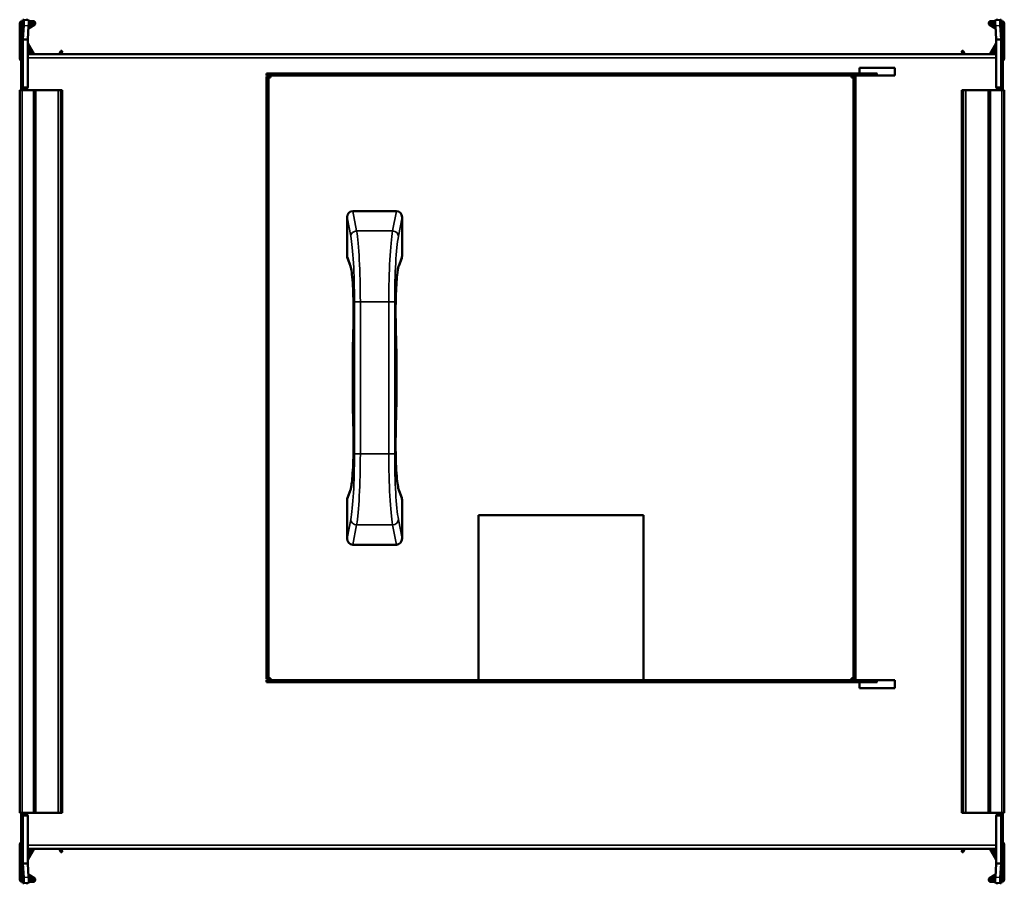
# Model space of a CAD drawing. Header units: millimetres. Extents: x 169 to 671, y 77 to 517.
import ezdxf

# ---------------------------------------------------------------- set-up
doc = ezdxf.new("R2010")
doc.units = ezdxf.units.MM
doc.header["$LTSCALE"] = 2
doc.layers.add('Widoczne (ISO)', color=7, linetype='Continuous', lineweight=50)
doc.layers.add('Widoczne wąskie (ISO)', color=7, linetype='Continuous', lineweight=35)

msp = doc.modelspace()

# ---------------------------------------------------------------- linework, layer by layer
at = {"layer": 'Widoczne (ISO)'}
for p, q in [((170.8, 506.83), (170.8, 516.9)), ((170.81, 516.99), (171.24, 516.97)), ((171.24, 516.97), (173.73, 516.82)), ((172.42, 516.9), (173.3, 516.9)), ((668.76, 516.97), (666.27, 516.82)), ((666.7, 516.9), (667.58, 516.9)), ((668.76, 516.97), (669.19, 516.99)), ((669.2, 516.9), (669.2, 506.83)), ((169.2, 497.2), (169.2, 515)), ((170, 503.4), (170, 515.4)), ((170, 515.4), (170.3, 515.4)), ((170.8, 515.4), (170.3, 515.4)), ((170.4, 516.2), (170.8, 516.2)), ((171.24, 513.97), (170.81, 507.06)), ((173.3, 506.91), (173.73, 513.82)), ((176.7, 514.33), (173.65, 512.57)), ((173.71, 513.53), (176.3, 515.03)), ((173.8, 516.2), (176.2, 516.2)), ((176.2, 515.4), (173.8, 515.4)), ((666.35, 512.57), (663.3, 514.33)), ((663.7, 515.03), (666.29, 513.53)), ((663.8, 516.2), (666.2, 516.2)), ((666.2, 515.4), (663.8, 515.4)), ((666.27, 513.82), (666.7, 506.91)), ((669.19, 507.06), (668.76, 513.97)), ((669.2, 516.2), (669.6, 516.2)), ((669.7, 515.4), (669.2, 515.4)), ((670, 515.4), (669.7, 515.4)), ((670, 515.4), (670, 503.4)), ((670.8, 515), (670.8, 497.2)), ((170.8, 506.83), (170.8, 482.6)), ((172.2, 506.83), (170.8, 506.83)), ((170.81, 507.06), (172.2, 506.97)), ((172.2, 506.97), (173.3, 506.91)), ((173.3, 506.83), (172.2, 506.83)), ((173.3, 482.61), (173.3, 506.83)), ((666.7, 506.91), (667.8, 506.97)), ((667.8, 506.83), (666.7, 506.83)), ((666.7, 506.83), (666.7, 482.61)), ((667.8, 506.97), (669.19, 507.06)), ((669.2, 506.83), (667.8, 506.83)), ((669.2, 482.6), (669.2, 506.83)), ((170, 502.9), (170, 503.4)), ((170, 499.84), (170, 502.9)), ((170, 502.9), (170.3, 502.9)), ((170.72, 502.67), (170.8, 502.89)), ((175.61, 499.5), (173.3, 503.51)), ((173.33, 505.06), (176.54, 499.5)), ((663.46, 499.5), (666.67, 505.06)), ((666.7, 503.51), (664.39, 499.5)), ((669.28, 502.67), (669.2, 502.89)), ((670, 502.9), (669.7, 502.9)), ((670, 503.4), (670, 502.9)), ((670, 502.9), (670, 499.84)), ((170.06, 499.82), (170, 499.84)), ((170, 499.5), (170.07, 499.5)), ((170, 499.5), (170, 497.5)), ((170, 497.5), (170, 482.4)), ((170.06, 499.79), (170.06, 499.79)), ((170.71, 499.5), (170.71, 499.5)), ((173.3, 500.4), (174.4, 500.4)), ((173.3, 499.5), (666.7, 499.5)), ((189.29, 499.5), (190.18, 501.03)), ((190.87, 500.63), (190.22, 499.5)), ((190.45, 501.1), (190.8, 500.9)), ((649.78, 499.5), (649.13, 500.63)), ((649.2, 500.9), (649.55, 501.1)), ((649.82, 501.03), (650.71, 499.5)), ((665.6, 500.4), (666.7, 500.4)), ((669.93, 499.5), (670, 499.5)), ((670, 499.84), (669.94, 499.82)), ((669.94, 499.79), (669.94, 499.79)), ((670, 497.5), (670, 499.5)), ((670, 482.4), (670, 497.5)), ((170.06, 482.6), (170.06, 495.4)), ((597, 492.5), (615, 492.5)), ((597, 492.5), (597, 489.5)), ((615, 489.5), (615, 492.5)), ((669.94, 495.4), (669.94, 482.6)), ((606, 489.5), (295, 489.5)), ((295, 488.5), (295, 489.5)), ((606, 488.5), (295, 488.5)), ((295, 488), (295, 181)), ((296, 488), (295, 488)), ((296, 488), (296, 181)), ((297, 487.5), (296, 487.5)), ((297, 487.5), (297, 488.5)), ((593, 487.5), (593, 488.5)), ((593, 487.5), (594, 487.5)), ((594, 181), (594, 488)), ((594, 488), (595, 488)), ((595, 181), (595, 488)), ((615, 488.5), (606, 488.5)), ((615, 488.5), (615, 489.5)), ((170, 481.9), (170, 482.4)), ((170, 482.4), (170.3, 482.4)), ((170, 481.9), (170, 481)), ((170, 481.9), (170.3, 481.9)), ((170.8, 482.4), (170.3, 482.4)), ((170.8, 481.9), (170.8, 482.6)), ((170.8, 481.9), (172.5, 481.9)), ((172.5, 481.91), (172.5, 481.9)), ((172.5, 481.91), (172.6, 481.91)), ((172.5, 481), (172.5, 481.9)), ((667.4, 481.91), (667.5, 481.91)), ((667.5, 481.9), (667.5, 481.91)), ((667.5, 481.9), (667.5, 481)), ((667.5, 481.9), (669.2, 481.9)), ((669.2, 482.6), (669.2, 481.9)), ((669.7, 482.4), (669.2, 482.4)), ((670, 482.4), (669.7, 482.4)), ((670, 481.9), (669.7, 481.9)), ((670, 482.4), (670, 481.9)), ((670, 481), (670, 481.9)), ((169.2, 481), (169.2, 113)), ((169.2, 481), (170.4, 481)), ((176.2, 481), (170.4, 481)), ((176.2, 481), (177.2, 481)), ((188.78, 481), (177.2, 481)), ((177.2, 481), (177.2, 113)), ((188.95, 481), (188.78, 481)), ((190.18, 481), (188.95, 481)), ((190.18, 481), (190.45, 481)), ((190.8, 481), (190.45, 481)), ((190.8, 481), (190.9, 481)), ((190.9, 481), (190.9, 113)), ((649.1, 481), (649.2, 481)), ((649.1, 113), (649.1, 481)), ((649.55, 481), (649.2, 481)), ((649.55, 481), (649.82, 481)), ((651.05, 481), (649.82, 481)), ((651.22, 481), (651.05, 481)), ((662.8, 481), (651.22, 481)), ((662.8, 481), (663.8, 481)), ((662.8, 113), (662.8, 481)), ((669.6, 481), (663.8, 481)), ((669.6, 481), (670.8, 481)), ((670.8, 113), (670.8, 481)), ((338.89, 419.5), (361.11, 419.5)), ((336, 396.65), (336, 416.31)), ((364, 416.31), (364, 396.65)), ((337.73, 391.45), (336.2, 395.53)), ((363.8, 395.53), (362.27, 391.45)), ((336.2, 273.47), (337.73, 277.55)), ((362.27, 277.55), (363.8, 273.47)), ((336, 252.69), (336, 272.35)), ((364, 272.35), (364, 252.69)), ((403, 264.5), (403, 180.5)), ((487, 264.5), (403, 264.5)), ((487, 180.5), (487, 264.5)), ((361.11, 249.5), (338.89, 249.5)), ((296, 181), (295, 181)), ((297, 181.5), (296, 181.5)), ((297, 181.5), (297, 180.5)), ((593, 181.5), (593, 180.5)), ((593, 181.5), (594, 181.5)), ((594, 181), (595, 181)), ((295, 180.5), (403, 180.5)), ((295, 180.5), (295, 179.5)), ((295, 179.5), (606, 179.5)), ((403, 180.5), (487, 180.5)), ((487, 180.5), (606, 180.5)), ((597, 179.5), (597, 176.5)), ((615, 176.5), (597, 176.5)), ((606, 180.5), (615, 180.5)), ((615, 180.5), (615, 179.5)), ((615, 176.5), (615, 179.5)), ((170.4, 113), (169.2, 113)), ((170, 113), (170, 112.1)), ((170, 111.6), (170, 112.1)), ((170, 112.1), (170.3, 112.1)), ((170, 111.6), (170, 96.5)), ((170, 111.6), (170.3, 111.6)), ((170.06, 98.6), (170.06, 111.4)), ((170.3, 111.6), (170.8, 111.6)), ((170.4, 113), (176.2, 113)), ((170.8, 111.4), (170.8, 112.1)), ((172.5, 112.1), (170.8, 112.1)), ((170.8, 111.4), (170.8, 87.17)), ((172.5, 112.1), (172.5, 113)), ((172.5, 112.1), (172.5, 112.09)), ((172.6, 112.09), (172.5, 112.09)), ((173.3, 87.17), (173.3, 111.39)), ((177.2, 113), (176.2, 113)), ((177.2, 113), (188.78, 113)), ((188.78, 113), (188.95, 113)), ((188.95, 113), (190.18, 113)), ((190.45, 113), (190.18, 113)), ((190.45, 113), (190.8, 113)), ((190.9, 113), (190.8, 113)), ((649.2, 113), (649.1, 113)), ((649.2, 113), (649.55, 113)), ((649.82, 113), (649.55, 113)), ((649.82, 113), (651.05, 113)), ((651.05, 113), (651.22, 113)), ((651.22, 113), (662.8, 113)), ((663.8, 113), (662.8, 113)), ((663.8, 113), (669.6, 113)), ((666.7, 111.39), (666.7, 87.17)), ((667.5, 112.09), (667.4, 112.09)), ((667.5, 113), (667.5, 112.1)), ((667.5, 112.09), (667.5, 112.1)), ((669.2, 112.1), (667.5, 112.1)), ((669.2, 112.1), (669.2, 111.4)), ((669.2, 111.6), (669.7, 111.6)), ((669.2, 87.17), (669.2, 111.4)), ((670.8, 113), (669.6, 113)), ((670, 112.1), (669.7, 112.1)), ((670, 111.6), (669.7, 111.6)), ((669.94, 111.4), (669.94, 98.6)), ((670, 112.1), (670, 113)), ((670, 112.1), (670, 111.6)), ((670, 96.5), (670, 111.6)), ((169.2, 79), (169.2, 96.8)), ((170, 96.5), (170, 94.5)), ((670, 94.5), (670, 96.5)), ((670.8, 96.8), (670.8, 79)), ((170.07, 94.5), (170, 94.5)), ((170, 94.16), (170.06, 94.18)), ((170, 91.1), (170, 94.16)), ((170, 90.6), (170, 91.1)), ((170, 91.1), (170.3, 91.1)), ((170, 78.6), (170, 90.6)), ((170.06, 94.21), (170.06, 94.21)), ((170.72, 91.33), (170.8, 91.11)), ((666.7, 94.5), (173.3, 94.5)), ((173.3, 90.49), (175.61, 94.5)), ((174.4, 93.6), (173.3, 93.6)), ((176.54, 94.5), (173.33, 88.94)), ((190.18, 92.97), (189.29, 94.5)), ((190.22, 94.5), (190.87, 93.37)), ((190.8, 93.1), (190.45, 92.9)), ((649.13, 93.37), (649.78, 94.5)), ((649.55, 92.9), (649.2, 93.1)), ((650.71, 94.5), (649.82, 92.97)), ((666.67, 88.94), (663.46, 94.5)), ((664.39, 94.5), (666.7, 90.49)), ((666.7, 93.6), (665.6, 93.6)), ((669.28, 91.33), (669.2, 91.11)), ((669.29, 94.5), (669.29, 94.5)), ((670, 91.1), (669.7, 91.1)), ((670, 94.5), (669.93, 94.5)), ((669.94, 94.21), (669.94, 94.21)), ((669.94, 94.18), (670, 94.16)), ((670, 94.16), (670, 91.1)), ((670, 91.1), (670, 90.6)), ((670, 90.6), (670, 78.6)), ((170.8, 77.1), (170.8, 87.17)), ((170.8, 87.17), (172.2, 87.17)), ((172.2, 87.03), (170.81, 86.94)), ((170.81, 86.94), (171.24, 80.03)), ((172.2, 87.17), (173.3, 87.17)), ((173.3, 87.09), (172.2, 87.03)), ((173.73, 80.18), (173.3, 87.09)), ((666.7, 87.09), (666.27, 80.18)), ((666.7, 87.17), (667.8, 87.17)), ((667.8, 87.03), (666.7, 87.09)), ((667.8, 87.17), (669.2, 87.17)), ((669.19, 86.94), (667.8, 87.03)), ((668.76, 80.03), (669.19, 86.94)), ((669.2, 87.17), (669.2, 77.1)), ((173.65, 81.43), (176.7, 79.67)), ((176.3, 78.97), (173.71, 80.47)), ((663.3, 79.67), (666.35, 81.43)), ((666.29, 80.47), (663.7, 78.97)), ((170, 78.6), (170.3, 78.6)), ((170.3, 78.6), (170.8, 78.6)), ((170.8, 77.8), (170.4, 77.8)), ((171.24, 77.03), (170.81, 77.01)), ((171.24, 77.03), (173.73, 77.18)), ((173.3, 77.1), (172.42, 77.1)), ((173.8, 78.6), (176.2, 78.6)), ((176.2, 77.8), (173.8, 77.8)), ((663.8, 78.6), (666.2, 78.6)), ((666.2, 77.8), (663.8, 77.8)), ((668.76, 77.03), (666.27, 77.18)), ((667.58, 77.1), (666.7, 77.1)), ((669.19, 77.01), (668.76, 77.03)), ((669.2, 78.6), (669.7, 78.6)), ((669.6, 77.8), (669.2, 77.8)), ((670, 78.6), (669.7, 78.6))]:
    msp.add_line(p, q, dxfattribs=at)
for centre, radius, start, end in [((170.4, 515), 1.2, 90, 180), ((176.2, 515.2), 1, 300, 90), ((176.2, 515.2), 0.2, 300, 90), ((663.8, 515.2), 1, 90, 240), ((663.8, 515.2), 0.2, 90, 240), ((669.6, 515), 1.2, 0, 90), ((182, 498.56), 12, 160, 174.1375), ((170.3, 503.4), 0.5, 270, 0), ((173.5, 505.16), 0.2, 180, 210), ((666.5, 505.16), 0.2, 330, 0), ((669.7, 503.4), 0.5, 180, 270), ((658, 498.56), 12, 5.8625, 20), ((170.2, 497.2), 1, 180, 258.463), ((174.4, 499.6), 0.8, 352.8192, 90), ((190.35, 500.93), 0.2, 60, 150), ((190.7, 500.73), 0.2, 330, 60), ((649.3, 500.73), 0.2, 120, 210), ((649.65, 500.93), 0.2, 30, 120), ((665.6, 499.6), 0.8, 90, 187.1808), ((669.8, 497.2), 1, 281.537, 0), ((170.3, 482.4), 0.5, 270, 0), ((172.6, 482.61), 0.7, 359.1815, 0), ((667.4, 482.61), 0.7, 180, 180.8185), ((669.7, 482.4), 0.5, 180, 270), ((170.3, 111.6), 0.5, 0, 90), ((172.6, 111.39), 0.7, 0, 0.8185), ((667.4, 111.39), 0.7, 179.1815, 180), ((669.7, 111.6), 0.5, 90, 180), ((170.2, 96.8), 1, 101.537, 180), ((669.8, 96.8), 1, 0, 78.463), ((182, 95.44), 12, 185.8625, 200), ((170.3, 90.6), 0.5, 0, 90), ((174.4, 94.4), 0.8, 270, 7.1808), ((190.35, 93.07), 0.2, 210, 300), ((190.7, 93.27), 0.2, 300, 30), ((649.3, 93.27), 0.2, 150, 240), ((649.65, 93.07), 0.2, 240, 330), ((665.6, 94.4), 0.8, 172.8192, 270), ((669.7, 90.6), 0.5, 90, 180), ((658, 95.44), 12, 340, 354.1375), ((173.5, 88.84), 0.2, 150, 180), ((666.5, 88.84), 0.2, 0, 30), ((170.4, 79), 1.2, 180, 270), ((176.2, 78.8), 1, 270, 60), ((176.2, 78.8), 0.2, 270, 60), ((663.8, 78.8), 1, 120, 270), ((663.8, 78.8), 0.2, 120, 270), ((669.6, 79), 1.2, 270, 0)]:
    msp.add_arc(centre, radius, start, end, dxfattribs=at)
for centre, major_axis, ratio, start_param, end_param in [((171.05, 513.98), (0.19, 2.99), 0.061628, 4.714295, 6.285092), ((173.54, 513.82), (0.19, 2.99), 0.061628, 4.714295, 6.283185), ((666.46, 513.82), (-0.19, 2.99), 0.061628, 0, 1.56889), ((668.95, 513.98), (-0.19, 2.99), 0.061628, 6.281279, 7.852075), ((339.01, 416.18), (-0.62, 3.28), 0.899459, 6.113507, 7.645297), ((360.99, 416.18), (0.62, 3.28), 0.899459, 4.921073, 6.452863), ((339.01, 396.59), (1.09, -2.9), 0.968079, 4.342822, 4.712389), ((360.99, 396.59), (-1.09, -2.9), 0.968079, 1.570796, 1.940363), ((340.54, 392.51), (-2.81, -1.05), 0.968079, 0, 0.00043), ((359.46, 392.51), (2.81, -1.05), 0.968079, 6.282755, 6.283185), ((342.18, 360.71), (-3, 0.08), 0.296252, 0.001016, 0.005219), ((357.82, 360.71), (3, 0.08), 0.296252, 6.277966, 6.28217), ((342.18, 308.29), (-3, -0.08), 0.296252, 6.277966, 6.28217), ((357.82, 308.29), (3, -0.08), 0.296252, 0.001016, 0.005219), ((340.54, 276.49), (-2.81, 1.05), 0.968079, 6.282755, 6.283186), ((359.46, 276.49), (2.81, 1.05), 0.968079, 0, 0.000431), ((339.01, 272.41), (1.09, 2.9), 0.968079, 1.570796, 1.940363), ((360.99, 272.41), (-1.09, 2.9), 0.968079, 4.342822, 4.712389), ((339.01, 252.82), (-0.62, -3.28), 0.899459, 4.921073, 6.452863), ((360.99, 252.82), (0.62, -3.28), 0.899459, 6.113507, 7.645297), ((171.05, 80.02), (0.19, -2.99), 0.061628, 6.281279, 7.852075), ((173.54, 80.18), (0.19, -2.99), 0.061628, 0, 1.56889), ((666.46, 80.18), (-0.19, -2.99), 0.061628, 4.714295, 6.283185), ((668.95, 80.02), (-0.19, -2.99), 0.061628, 4.714295, 6.285092)]:
    msp.add_ellipse(centre, major_axis=major_axis, ratio=ratio, start_param=start_param, end_param=end_param, dxfattribs=at)
for points, knots in [([(170.81, 516.99), (170.81, 516.97), (170.8, 516.96), (170.8, 516.93), (170.8, 516.91), (170.8, 516.9)], [0, 0, 0, 0, 0.01249515, 0.01249515, 0.0249903, 0.0249903, 0.0249903, 0.0249903]), ([(173.3, 516.9), (173.3, 516.9), (173.3, 516.89), (173.3, 516.89), (173.3, 516.89), (173.3, 516.88), (173.3, 516.88), (173.3, 516.88), (173.3, 516.87), (173.3, 516.87), (173.3, 516.87), (173.3, 516.86), (173.3, 516.86), (173.3, 516.86), (173.3, 516.85), (173.3, 516.85), (173.3, 516.85), (173.3, 516.85), (173.3, 516.85)], [0, 0, 0, 0, 0.001501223, 0.001501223, 0.001501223, 0.00300249, 0.00300249, 0.00300249, 0.004503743, 0.004503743, 0.004503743, 0.006004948, 0.006004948, 0.006004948, 0.007506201, 0.007506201, 0.007506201, 0.00845921, 0.00845921, 0.00845921, 0.00845921]), ([(666.7, 516.85), (666.7, 516.85), (666.7, 516.85), (666.7, 516.85), (666.7, 516.85), (666.7, 516.86), (666.7, 516.86), (666.7, 516.86), (666.7, 516.87), (666.7, 516.87), (666.7, 516.87), (666.7, 516.88), (666.7, 516.88), (666.7, 516.88), (666.7, 516.89), (666.7, 516.89), (666.7, 516.89), (666.7, 516.9), (666.7, 516.9)], [0.002049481, 0.002049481, 0.002049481, 0.002049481, 0.00300249, 0.00300249, 0.00300249, 0.004503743, 0.004503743, 0.004503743, 0.006004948, 0.006004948, 0.006004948, 0.007506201, 0.007506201, 0.007506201, 0.009007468, 0.009007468, 0.009007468, 0.010508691, 0.010508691, 0.010508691, 0.010508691]), ([(669.2, 516.9), (669.2, 516.91), (669.2, 516.93), (669.2, 516.96), (669.19, 516.97), (669.19, 516.99)], [0, 0, 0, 0, 0.01249515, 0.01249515, 0.0249903, 0.0249903, 0.0249903, 0.0249903]), ([(170.8, 506.83), (170.8, 506.87), (170.8, 506.9), (170.8, 506.98), (170.81, 507.02), (170.81, 507.06)], [0, 0, 0, 0, 0.01249515, 0.01249515, 0.0249903, 0.0249903, 0.0249903, 0.0249903]), ([(173.3, 506.91), (173.3, 506.9), (173.3, 506.9), (173.3, 506.89), (173.3, 506.89), (173.3, 506.89), (173.3, 506.88), (173.3, 506.88), (173.3, 506.88), (173.3, 506.87), (173.3, 506.87), (173.3, 506.86), (173.3, 506.86), (173.3, 506.86), (173.3, 506.85), (173.3, 506.85), (173.3, 506.85), (173.3, 506.84), (173.3, 506.84), (173.3, 506.83), (173.3, 506.83), (173.3, 506.83)], [0, 0, 0, 0, 0.00150122, 0.00150122, 0.00150122, 0.00300249, 0.00300249, 0.00300249, 0.00450374, 0.00450374, 0.00450374, 0.00600495, 0.00600495, 0.00600495, 0.0075062, 0.0075062, 0.0075062, 0.00900747, 0.00900747, 0.00900747, 0.01050869, 0.01050869, 0.01050869, 0.01050869]), ([(666.7, 506.83), (666.7, 506.83), (666.7, 506.83), (666.7, 506.84), (666.7, 506.84), (666.7, 506.85), (666.7, 506.85), (666.7, 506.85), (666.7, 506.86), (666.7, 506.86), (666.7, 506.86), (666.7, 506.87), (666.7, 506.87), (666.7, 506.88), (666.7, 506.88), (666.7, 506.88), (666.7, 506.89), (666.7, 506.89), (666.7, 506.89), (666.7, 506.9), (666.7, 506.9), (666.7, 506.91)], [0, 0, 0, 0, 0.00150122, 0.00150122, 0.00150122, 0.00300249, 0.00300249, 0.00300249, 0.00450374, 0.00450374, 0.00450374, 0.00600495, 0.00600495, 0.00600495, 0.0075062, 0.0075062, 0.0075062, 0.00900747, 0.00900747, 0.00900747, 0.01050869, 0.01050869, 0.01050869, 0.01050869]), ([(669.19, 507.06), (669.19, 507.02), (669.2, 506.98), (669.2, 506.9), (669.2, 506.87), (669.2, 506.83)], [0, 0, 0, 0, 0.01249515, 0.01249515, 0.0249903, 0.0249903, 0.0249903, 0.0249903]), ([(170.06, 499.79), (170.06, 499.79), (170.06, 499.79), (170.06, 499.79), (170.06, 499.79), (170.06, 499.78)], [0.00000127, 0.00000127, 0.00000127, 0.00000127, 0.0077936, 0.0077936, 0.01558592, 0.01558592, 0.01558592, 0.01558592]), ([(170.06, 499.78), (170.07, 499.76), (170.07, 499.66), (170.07, 499.29), (170.07, 499), (170.07, 498.29), (170.07, 497.87), (170.07, 496.98), (170.07, 496.52), (170.06, 496.06)], [0.0000002, 0.0000002, 0.0000002, 0.0000002, 0.138614, 0.138614, 0.2902546, 0.2902546, 0.4411619, 0.4411619, 0.5810662, 0.5810662, 0.5810662, 0.5810662]), ([(669.94, 496.06), (669.93, 496.52), (669.93, 496.97), (669.93, 497.86), (669.93, 498.29), (669.93, 499), (669.93, 499.28), (669.93, 499.66), (669.93, 499.76), (669.94, 499.78)], [0.0000002, 0.0000002, 0.0000002, 0.0000002, 0.138614, 0.138614, 0.2902546, 0.2902546, 0.4411619, 0.4411619, 0.5810662, 0.5810662, 0.5810662, 0.5810662]), ([(669.94, 499.79), (669.94, 499.79), (669.94, 499.79), (669.94, 499.79), (669.94, 499.79), (669.94, 499.78)], [-0.01558465, -0.01558465, -0.01558465, -0.01558465, -0.00779233, -0.00779233, 0, 0, 0, 0]), ([(170.06, 495.9), (170.06, 495.93), (170.06, 495.95), (170.06, 496), (170.06, 496.03), (170.06, 496.06)], [-0.01558465, -0.01558465, -0.01558465, -0.01558465, -0.00779233, -0.00779233, 0, 0, 0, 0]), ([(170.06, 495.4), (170.06, 495.48), (170.06, 495.57), (170.06, 495.73), (170.06, 495.82), (170.06, 495.9)], [0, 0, 0, 0, 0.02497584, 0.02497584, 0.04995141, 0.04995141, 0.04995141, 0.04995141]), ([(669.94, 495.9), (669.94, 495.93), (669.94, 495.95), (669.94, 496), (669.94, 496.03), (669.94, 496.06)], [0.00000127, 0.00000127, 0.00000127, 0.00000127, 0.0077936, 0.0077936, 0.01558592, 0.01558592, 0.01558592, 0.01558592]), ([(669.94, 495.9), (669.94, 495.82), (669.94, 495.73), (669.94, 495.57), (669.94, 495.48), (669.94, 495.4)], [0.00000127, 0.00000127, 0.00000127, 0.00000127, 0.02497637, 0.02497637, 0.04995171, 0.04995171, 0.04995171, 0.04995171]), ([(172.6, 481.91), (172.62, 481.91), (172.63, 481.91), (172.66, 481.91), (172.67, 481.91), (172.71, 481.92), (172.73, 481.92), (172.8, 481.94), (172.85, 481.95), (172.98, 482.02), (173.08, 482.08), (173.2, 482.24), (173.24, 482.31), (173.28, 482.44), (173.29, 482.48), (173.3, 482.55), (173.3, 482.58), (173.3, 482.6)], [0.5164602, 0.5164602, 0.5164602, 0.5164602, 0.521665, 0.521665, 0.5268699, 0.5268699, 0.5372796, 0.5372796, 0.558099, 0.558099, 0.5997379, 0.5997379, 0.6260553, 0.6260553, 0.6392139, 0.6392139, 0.6464865, 0.6464865, 0.6464865, 0.6464865]), ([(666.7, 482.6), (666.7, 482.58), (666.7, 482.55), (666.71, 482.48), (666.72, 482.44), (666.76, 482.31), (666.8, 482.24), (666.92, 482.08), (667.02, 482.02), (667.15, 481.95), (667.2, 481.94), (667.27, 481.92), (667.29, 481.92), (667.33, 481.91), (667.34, 481.91), (667.37, 481.91), (667.38, 481.91), (667.4, 481.91)], [0.902894, 0.902894, 0.902894, 0.902894, 0.9101665, 0.9101665, 0.9233252, 0.9233252, 0.9496425, 0.9496425, 0.9912814, 0.9912814, 1.0121009, 1.0121009, 1.0225106, 1.0225106, 1.0277154, 1.0277154, 1.0329203, 1.0329203, 1.0329203, 1.0329203]), ([(339.18, 360.79), (339.25, 363.26), (339.29, 365.88), (339.28, 371.07), (339.24, 373.69), (339.09, 378.59), (338.98, 380.92), (338.7, 385.02), (338.53, 386.83), (338.16, 389.64), (337.95, 390.73), (337.78, 391.33), (337.75, 391.41), (337.73, 391.45)], [0, 0, 0, 0, 0.77569, 0.77569, 1.555437, 1.555437, 2.330247, 2.330247, 3.103719, 3.103719, 3.858164, 3.858164, 4.021776, 4.021776, 4.021776, 4.021776]), ([(362.27, 391.45), (362.23, 391.37), (362.15, 391.11), (361.97, 390.29), (361.85, 389.64), (361.58, 387.74), (361.43, 386.33), (361.15, 382.93), (361.02, 380.85), (360.83, 376.31), (360.76, 373.77), (360.7, 368.65), (360.71, 366), (360.77, 362.56), (360.79, 361.67), (360.82, 360.79)], [0, 0, 0, 0, 0.347779, 0.347779, 0.805973, 0.805973, 1.466165, 1.466165, 2.202016, 2.202016, 2.975555, 2.975555, 3.751447, 3.751447, 4.026374, 4.026374, 4.026374, 4.026374]), ([(337.73, 277.55), (337.77, 277.64), (337.85, 277.92), (338.05, 278.79), (338.17, 279.48), (338.44, 281.44), (338.59, 282.87), (338.87, 286.32), (339, 288.46), (339.18, 293.05), (339.25, 295.57), (339.3, 300.68), (339.29, 303.33), (339.22, 306.66), (339.21, 307.44), (339.18, 308.21)], [0, 0, 0, 0, 0.36466, 0.36466, 0.838696, 0.838696, 1.493614, 1.493614, 2.241887, 2.241887, 3.007999, 3.007999, 3.784601, 3.784601, 4.026286, 4.026286, 4.026286, 4.026286]), ([(360.82, 308.21), (360.75, 305.74), (360.71, 303.11), (360.72, 297.93), (360.76, 295.3), (360.91, 290.41), (361.02, 288.08), (361.3, 283.98), (361.47, 282.16), (361.84, 279.36), (362.05, 278.29), (362.22, 277.67), (362.25, 277.59), (362.27, 277.55)], [0, 0, 0, 0, 0.775988, 0.775988, 1.555919, 1.555919, 2.329468, 2.329468, 3.105971, 3.105971, 3.853527, 3.853527, 4.021741, 4.021741, 4.021741, 4.021741]), ([(173.3, 111.4), (173.3, 111.42), (173.3, 111.45), (173.29, 111.52), (173.28, 111.56), (173.24, 111.69), (173.2, 111.76), (173.08, 111.92), (172.98, 111.98), (172.85, 112.05), (172.8, 112.06), (172.73, 112.08), (172.71, 112.08), (172.67, 112.09), (172.66, 112.09), (172.63, 112.09), (172.62, 112.09), (172.6, 112.09)], [0.902894, 0.902894, 0.902894, 0.902894, 0.9101665, 0.9101665, 0.9233252, 0.9233252, 0.9496425, 0.9496425, 0.9912814, 0.9912814, 1.0121009, 1.0121009, 1.0225106, 1.0225106, 1.0277154, 1.0277154, 1.0329203, 1.0329203, 1.0329203, 1.0329203]), ([(667.4, 112.09), (667.38, 112.09), (667.37, 112.09), (667.34, 112.09), (667.33, 112.09), (667.29, 112.08), (667.27, 112.08), (667.2, 112.06), (667.15, 112.05), (667.02, 111.98), (666.92, 111.92), (666.8, 111.76), (666.76, 111.69), (666.72, 111.56), (666.71, 111.52), (666.7, 111.45), (666.7, 111.42), (666.7, 111.4)], [0.5164602, 0.5164602, 0.5164602, 0.5164602, 0.521665, 0.521665, 0.5268699, 0.5268699, 0.5372796, 0.5372796, 0.558099, 0.558099, 0.5997379, 0.5997379, 0.6260553, 0.6260553, 0.6392139, 0.6392139, 0.6464865, 0.6464865, 0.6464865, 0.6464865]), ([(170.06, 98.1), (170.06, 98.18), (170.06, 98.27), (170.06, 98.43), (170.06, 98.52), (170.06, 98.6)], [0.00000127, 0.00000127, 0.00000127, 0.00000127, 0.02497637, 0.02497637, 0.04995171, 0.04995171, 0.04995171, 0.04995171]), ([(170.06, 98.1), (170.06, 98.07), (170.06, 98.05), (170.06, 98), (170.06, 97.97), (170.06, 97.94)], [0.00000127, 0.00000127, 0.00000127, 0.00000127, 0.0077936, 0.0077936, 0.01558592, 0.01558592, 0.01558592, 0.01558592]), ([(170.06, 97.94), (170.07, 97.48), (170.07, 97.03), (170.07, 96.14), (170.07, 95.71), (170.07, 95), (170.07, 94.72), (170.07, 94.34), (170.07, 94.24), (170.06, 94.22)], [0.0000002, 0.0000002, 0.0000002, 0.0000002, 0.138614, 0.138614, 0.2902546, 0.2902546, 0.4411619, 0.4411619, 0.5810662, 0.5810662, 0.5810662, 0.5810662]), ([(669.94, 94.22), (669.93, 94.24), (669.93, 94.34), (669.93, 94.71), (669.93, 95), (669.93, 95.71), (669.93, 96.13), (669.93, 97.02), (669.93, 97.48), (669.94, 97.94)], [0.0000002, 0.0000002, 0.0000002, 0.0000002, 0.138614, 0.138614, 0.2902546, 0.2902546, 0.4411619, 0.4411619, 0.5810662, 0.5810662, 0.5810662, 0.5810662]), ([(669.94, 98.6), (669.94, 98.52), (669.94, 98.43), (669.94, 98.27), (669.94, 98.18), (669.94, 98.1)], [0, 0, 0, 0, 0.02497584, 0.02497584, 0.04995141, 0.04995141, 0.04995141, 0.04995141]), ([(669.94, 98.1), (669.94, 98.07), (669.94, 98.05), (669.94, 98), (669.94, 97.97), (669.94, 97.94)], [-0.01558465, -0.01558465, -0.01558465, -0.01558465, -0.00779233, -0.00779233, 0, 0, 0, 0]), ([(170.06, 94.21), (170.06, 94.21), (170.06, 94.21), (170.06, 94.21), (170.06, 94.21), (170.06, 94.22)], [-0.01558465, -0.01558465, -0.01558465, -0.01558465, -0.00779233, -0.00779233, 0, 0, 0, 0]), ([(669.94, 94.21), (669.94, 94.21), (669.94, 94.21), (669.94, 94.21), (669.94, 94.21), (669.94, 94.22)], [0.00000127, 0.00000127, 0.00000127, 0.00000127, 0.0077936, 0.0077936, 0.01558592, 0.01558592, 0.01558592, 0.01558592]), ([(170.81, 86.94), (170.81, 86.98), (170.8, 87.02), (170.8, 87.1), (170.8, 87.13), (170.8, 87.17)], [0, 0, 0, 0, 0.01249515, 0.01249515, 0.0249903, 0.0249903, 0.0249903, 0.0249903]), ([(173.3, 87.17), (173.3, 87.17), (173.3, 87.17), (173.3, 87.16), (173.3, 87.16), (173.3, 87.15), (173.3, 87.15), (173.3, 87.15), (173.3, 87.14), (173.3, 87.14), (173.3, 87.14), (173.3, 87.13), (173.3, 87.13), (173.3, 87.12), (173.3, 87.12), (173.3, 87.12), (173.3, 87.11), (173.3, 87.11), (173.3, 87.11), (173.3, 87.1), (173.3, 87.1), (173.3, 87.09)], [0, 0, 0, 0, 0.00150122, 0.00150122, 0.00150122, 0.00300249, 0.00300249, 0.00300249, 0.00450374, 0.00450374, 0.00450374, 0.00600495, 0.00600495, 0.00600495, 0.0075062, 0.0075062, 0.0075062, 0.00900747, 0.00900747, 0.00900747, 0.01050869, 0.01050869, 0.01050869, 0.01050869]), ([(666.7, 87.09), (666.7, 87.1), (666.7, 87.1), (666.7, 87.11), (666.7, 87.11), (666.7, 87.11), (666.7, 87.12), (666.7, 87.12), (666.7, 87.12), (666.7, 87.13), (666.7, 87.13), (666.7, 87.14), (666.7, 87.14), (666.7, 87.14), (666.7, 87.15), (666.7, 87.15), (666.7, 87.15), (666.7, 87.16), (666.7, 87.16), (666.7, 87.17), (666.7, 87.17), (666.7, 87.17)], [0, 0, 0, 0, 0.00150122, 0.00150122, 0.00150122, 0.00300249, 0.00300249, 0.00300249, 0.00450374, 0.00450374, 0.00450374, 0.00600495, 0.00600495, 0.00600495, 0.0075062, 0.0075062, 0.0075062, 0.00900747, 0.00900747, 0.00900747, 0.01050869, 0.01050869, 0.01050869, 0.01050869]), ([(669.2, 87.17), (669.2, 87.13), (669.2, 87.1), (669.2, 87.02), (669.19, 86.98), (669.19, 86.94)], [0, 0, 0, 0, 0.01249515, 0.01249515, 0.0249903, 0.0249903, 0.0249903, 0.0249903]), ([(170.8, 77.1), (170.8, 77.09), (170.8, 77.07), (170.8, 77.04), (170.81, 77.03), (170.81, 77.01)], [0, 0, 0, 0, 0.01249515, 0.01249515, 0.0249903, 0.0249903, 0.0249903, 0.0249903]), ([(173.3, 77.15), (173.3, 77.15), (173.3, 77.15), (173.3, 77.15), (173.3, 77.15), (173.3, 77.14), (173.3, 77.14), (173.3, 77.14), (173.3, 77.13), (173.3, 77.13), (173.3, 77.13), (173.3, 77.12), (173.3, 77.12), (173.3, 77.12), (173.3, 77.11), (173.3, 77.11), (173.3, 77.11), (173.3, 77.1), (173.3, 77.1)], [0.002049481, 0.002049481, 0.002049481, 0.002049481, 0.00300249, 0.00300249, 0.00300249, 0.004503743, 0.004503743, 0.004503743, 0.006004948, 0.006004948, 0.006004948, 0.007506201, 0.007506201, 0.007506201, 0.009007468, 0.009007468, 0.009007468, 0.010508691, 0.010508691, 0.010508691, 0.010508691]), ([(666.7, 77.1), (666.7, 77.1), (666.7, 77.11), (666.7, 77.11), (666.7, 77.11), (666.7, 77.12), (666.7, 77.12), (666.7, 77.12), (666.7, 77.13), (666.7, 77.13), (666.7, 77.13), (666.7, 77.14), (666.7, 77.14), (666.7, 77.14), (666.7, 77.15), (666.7, 77.15), (666.7, 77.15), (666.7, 77.15), (666.7, 77.15)], [0, 0, 0, 0, 0.001501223, 0.001501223, 0.001501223, 0.00300249, 0.00300249, 0.00300249, 0.004503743, 0.004503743, 0.004503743, 0.006004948, 0.006004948, 0.006004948, 0.007506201, 0.007506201, 0.007506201, 0.00845921, 0.00845921, 0.00845921, 0.00845921]), ([(669.19, 77.01), (669.19, 77.03), (669.2, 77.04), (669.2, 77.07), (669.2, 77.09), (669.2, 77.1)], [0, 0, 0, 0, 0.01249515, 0.01249515, 0.0249903, 0.0249903, 0.0249903, 0.0249903])]:
    msp.add_open_spline(points, degree=3, knots=knots, dxfattribs=at)
for points in [[(170.06, 482.4), (170.06, 482.47), (170.06, 482.53), (170.06, 482.6)], [(669.94, 482.6), (669.94, 482.53), (669.94, 482.47), (669.94, 482.4)], [(338.83, 334.5), (338.83, 343.36), (338.95, 352.33), (339.18, 360.79)], [(360.82, 360.79), (361.05, 352.33), (361.17, 343.36), (361.17, 334.5)], [(339.18, 308.21), (338.95, 316.67), (338.83, 325.64), (338.83, 334.5)], [(361.17, 334.5), (361.17, 325.64), (361.05, 316.67), (360.82, 308.21)], [(170.06, 111.4), (170.06, 111.47), (170.06, 111.53), (170.06, 111.6)], [(669.94, 111.6), (669.94, 111.53), (669.94, 111.47), (669.94, 111.4)]]:
    msp.add_open_spline(points, degree=3, dxfattribs=at)
at = {"layer": 'Widoczne wąskie (ISO)'}
for p, q in [((170.81, 516.99), (170.81, 507.06)), ((171.24, 516.97), (171.24, 516.97)), ((668.76, 516.97), (668.76, 516.97)), ((669.19, 507.06), (669.19, 516.99)), ((170.3, 515.4), (170.3, 503.4)), ((171.24, 513.97), (173.73, 513.82)), ((668.76, 513.97), (666.27, 513.82)), ((669.7, 503.4), (669.7, 515.4)), ((170, 503.4), (170.3, 503.4)), ((170.3, 503.4), (170.8, 503.4)), ((170.3, 503.4), (170.3, 502.9)), ((170.63, 502.4), (170.63, 502.4)), ((669.2, 503.4), (669.7, 503.4)), ((669.37, 502.4), (669.37, 502.4)), ((669.7, 502.9), (669.7, 503.4)), ((670, 503.4), (669.7, 503.4)), ((170.07, 497.5), (170, 497.5)), ((666.7, 497.5), (173.3, 497.5)), ((670, 497.5), (669.93, 497.5)), ((170.72, 495.4), (170.06, 495.4)), ((170.72, 482.4), (170.72, 495.4)), ((170.72, 495.4), (170.8, 495.4)), ((669.28, 495.4), (669.2, 495.4)), ((669.94, 495.4), (669.28, 495.4)), ((669.28, 495.4), (669.28, 482.4)), ((606, 489.5), (606, 488.5)), ((170.3, 482.4), (170.3, 481.9)), ((173.3, 482.6), (170.8, 482.6)), ((172.2, 481.9), (172.2, 481)), ((669.2, 482.6), (666.7, 482.6)), ((667.8, 481), (667.8, 481.9)), ((669.7, 481.9), (669.7, 482.4)), ((170.4, 481), (170.4, 113)), ((176.2, 481), (176.2, 113)), ((188.78, 481), (188.78, 113)), ((188.95, 481), (188.95, 113)), ((190.18, 481), (190.18, 113)), ((190.45, 481), (190.45, 113)), ((190.8, 481), (190.8, 113)), ((649.2, 113), (649.2, 481)), ((649.55, 113), (649.55, 481)), ((649.82, 113), (649.82, 481)), ((651.05, 113), (651.05, 481)), ((651.22, 113), (651.22, 481)), ((663.8, 113), (663.8, 481)), ((669.6, 113), (669.6, 481)), ((340.82, 409.37), (338.89, 419.5)), ((361.11, 419.5), (359.18, 409.37)), ((336, 416.31), (337.84, 406.66)), ((362.16, 406.66), (364, 416.31)), ((359.18, 409.37), (340.82, 409.37)), ((337.56, 392.51), (336, 396.65)), ((364, 396.65), (362.44, 392.51)), ((339.75, 373.27), (339.75, 295.73)), ((339.91, 373.27), (339.75, 373.27)), ((342.74, 373.27), (339.91, 373.27)), ((357.26, 373.27), (342.74, 373.27)), ((342.74, 295.73), (342.74, 373.27)), ((360.09, 373.27), (357.26, 373.27)), ((357.26, 373.27), (357.26, 295.73)), ((360.25, 373.27), (360.09, 373.27)), ((360.25, 295.73), (360.25, 373.27)), ((338.84, 334.5), (338.83, 334.5)), ((361.17, 334.5), (361.16, 334.5)), ((339.91, 295.73), (339.75, 295.73)), ((342.74, 295.73), (339.91, 295.73)), ((357.26, 295.73), (342.74, 295.73)), ((360.09, 295.73), (357.26, 295.73)), ((360.25, 295.73), (360.09, 295.73)), ((336, 272.35), (337.56, 276.49)), ((362.44, 276.49), (364, 272.35)), ((337.84, 262.34), (336, 252.69)), ((364, 252.69), (362.16, 262.34)), ((338.89, 249.5), (340.82, 259.63)), ((359.18, 259.63), (340.82, 259.63)), ((359.18, 259.63), (361.11, 249.5)), ((606, 180.5), (606, 179.5)), ((170.3, 112.1), (170.3, 111.6)), ((170.72, 98.6), (170.72, 111.6)), ((170.8, 111.4), (173.3, 111.4)), ((172.2, 113), (172.2, 112.1)), ((666.7, 111.4), (669.2, 111.4)), ((667.8, 112.1), (667.8, 113)), ((669.28, 111.6), (669.28, 98.6)), ((669.7, 111.6), (669.7, 112.1)), ((170, 96.5), (170.07, 96.5)), ((170.06, 98.6), (170.72, 98.6)), ((170.72, 98.6), (170.8, 98.6)), ((173.3, 96.5), (666.7, 96.5)), ((669.28, 98.6), (669.2, 98.6)), ((669.28, 98.6), (669.94, 98.6)), ((669.93, 96.5), (670, 96.5)), ((170, 90.6), (170.3, 90.6)), ((170.3, 91.1), (170.3, 90.6)), ((170.8, 90.6), (170.3, 90.6)), ((170.3, 90.6), (170.3, 78.6)), ((170.63, 91.6), (170.63, 91.6)), ((669.7, 90.6), (669.2, 90.6)), ((669.37, 91.6), (669.37, 91.6)), ((669.7, 90.6), (669.7, 91.1)), ((669.7, 78.6), (669.7, 90.6)), ((670, 90.6), (669.7, 90.6)), ((170.81, 86.94), (170.81, 77.01)), ((669.19, 77.01), (669.19, 86.94)), ((171.24, 80.03), (173.73, 80.18)), ((171.24, 77.03), (171.24, 77.03)), ((668.76, 80.03), (666.27, 80.18)), ((668.76, 77.03), (668.76, 77.03))]:
    msp.add_line(p, q, dxfattribs=at)
for centre, major_axis, ratio, start_param, end_param in [((181.99, 498.52), (-11.99, 0.38), 0.984885, 5.965377, 6.208164), ((170.65, 497.52), (-0.07, -5.14), 0.000062, 2.948989, 3.141593), ((669.35, 497.52), (0.07, -5.14), 0.000062, 3.141592, 3.334197), ((658.01, 498.52), (11.99, 0.38), 0.984885, 0.075022, 0.317808), ((181.99, 495.9), (-12, -0.07), 0.173121, 5.933196, 6.175982), ((170.65, 495.4), (0, 6.01), 0.012226, 4.712175, 4.90478), ((658.01, 495.9), (12, -0.07), 0.173121, 0.107203, 0.349989), ((669.35, 495.4), (0, -6.01), 0.012225, 4.519998, 4.712603), ((340.82, 406.66), (-2.95, -0.56), 0.899459, 4.542711, 6.074501), ((336.39, 373.27), (0, -37), 0.090909, 1.570796, 2.696292), ((339.38, 373.27), (0, 40), 0.084091, 4.712389, 5.837884), ((360.62, 373.27), (0, -40), 0.084091, 3.586894, 4.712389), ((359.18, 406.66), (2.95, -0.56), 0.899459, 0.208684, 1.740474), ((363.61, 373.27), (0, 37), 0.090909, 0.445301, 1.570796), ((340.54, 392.51), (-2.81, -1.05), 0.968079, 5.913618, 6.283185), ((337.02, 368.14), (0, 25.07), 0.090909, 4.41151, 6.045349), ((362.98, 368.14), (0, -25.07), 0.090909, 3.379429, 5.013268), ((359.46, 392.51), (2.81, -1.05), 0.968079, 0, 0.369567), ((346.69, 335.14), (0, 86.28), 0.090909, 1.269917, 1.57822), ((342.18, 360.71), (-3, 0.08), 0.296252, 0.005219, 0.094933), ((357.82, 360.71), (3, 0.08), 0.296252, 6.188252, 6.277966), ((353.31, 335.14), (0, -86.28), 0.090909, 1.563373, 1.871675), ((346.69, 333.86), (0, 86.28), 0.090909, 1.563373, 1.871675), ((353.31, 333.86), (0, -86.28), 0.090909, 1.269917, 1.57822), ((337.02, 300.86), (0, 25.07), 0.090909, 3.379429, 5.013268), ((342.18, 308.29), (-3, -0.08), 0.296252, 6.188252, 6.277966), ((362.98, 300.86), (0, -25.07), 0.090909, 4.41151, 6.045349), ((357.82, 308.29), (3, -0.08), 0.296252, 0.005219, 0.094933), ((336.39, 295.73), (0, -37), 0.090909, 0.445301, 1.570796), ((339.38, 295.73), (0, 40), 0.084091, 3.586894, 4.712389), ((360.62, 295.73), (0, -40), 0.084091, 4.712389, 5.837884), ((363.61, 295.73), (0, 37), 0.090909, 1.570796, 2.696292), ((340.54, 276.49), (-2.81, 1.05), 0.968079, 0, 0.369567), ((359.46, 276.49), (2.81, 1.05), 0.968079, 5.913618, 6.283185), ((340.82, 262.34), (-2.95, 0.56), 0.899459, 0.208684, 1.740474), ((359.18, 262.34), (2.95, 0.56), 0.899459, 4.542711, 6.074501), ((181.99, 98.1), (-12, 0.07), 0.173121, 0.107203, 0.349989), ((170.65, 98.6), (0, 6.01), 0.012225, 4.519998, 4.712603), ((669.35, 98.6), (0, -6.01), 0.012226, 4.712175, 4.90478), ((658.01, 98.1), (12, 0.07), 0.173121, 5.933196, 6.175982), ((181.99, 95.48), (-11.99, -0.38), 0.984885, 0.075022, 0.317808), ((170.65, 96.48), (-0.07, 5.14), 0.000062, 3.141592, 3.334197), ((658.01, 95.48), (11.99, -0.38), 0.984885, 5.965377, 6.208164), ((669.35, 96.48), (0.07, 5.14), 0.000062, 2.948989, 3.141593)]:
    msp.add_ellipse(centre, major_axis=major_axis, ratio=ratio, start_param=start_param, end_param=end_param, dxfattribs=at)
for points, knots in [([(170.71, 500.52), (170.71, 500.98), (170.71, 501.91), (170.72, 502.43), (170.72, 502.57)], [-0.0000125, -0.0000125, -0.0000125, -0.0000125, 0.083717, 0.1958357, 0.1958357, 0.1958357, 0.1958357]), ([(669.28, 502.57), (669.29, 502.36), (669.29, 501.7), (669.29, 500.68), (669.29, 500.52)], [-0.1965799, -0.1965799, -0.1965799, -0.1965799, -0.0284018, -0.0000125, -0.0000125, -0.0000125, -0.0000125]), ([(170.72, 496.55), (170.71, 497.83), (170.71, 499.25), (170.71, 500.37), (170.71, 500.52)], [-0.1965799, -0.1965799, -0.1965799, -0.1965799, -0.0284018, -0.0000125, -0.0000125, -0.0000125, -0.0000125]), ([(669.29, 500.52), (669.29, 500.06), (669.29, 498.85), (669.28, 497.41), (669.28, 496.55)], [-0.0000125, -0.0000125, -0.0000125, -0.0000125, 0.083717, 0.1958357, 0.1958357, 0.1958357, 0.1958357]), ([(170.71, 93.48), (170.71, 93.94), (170.71, 95.15), (170.72, 96.59), (170.72, 97.45)], [-0.0000125, -0.0000125, -0.0000125, -0.0000125, 0.083717, 0.1958357, 0.1958357, 0.1958357, 0.1958357]), ([(669.28, 97.45), (669.29, 96.17), (669.29, 94.75), (669.29, 93.63), (669.29, 93.48)], [-0.1965799, -0.1965799, -0.1965799, -0.1965799, -0.0284018, -0.0000125, -0.0000125, -0.0000125, -0.0000125]), ([(170.72, 91.43), (170.71, 91.64), (170.71, 92.3), (170.71, 93.32), (170.71, 93.48)], [-0.1965799, -0.1965799, -0.1965799, -0.1965799, -0.0284018, -0.0000125, -0.0000125, -0.0000125, -0.0000125]), ([(669.29, 93.48), (669.29, 93.02), (669.29, 92.09), (669.28, 91.57), (669.28, 91.43)], [-0.0000125, -0.0000125, -0.0000125, -0.0000125, 0.083717, 0.1958357, 0.1958357, 0.1958357, 0.1958357])]:
    msp.add_open_spline(points, degree=3, knots=knots, dxfattribs=at)

doc.saveas('drawing.dxf')
